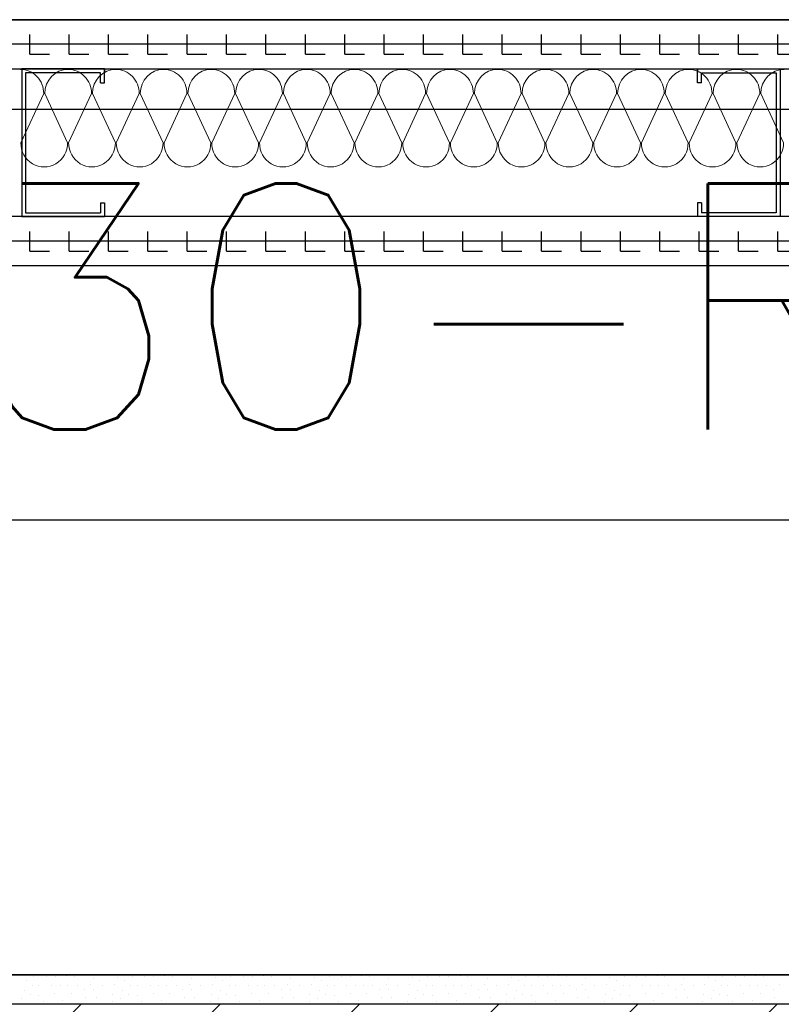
# Model space of a CAD drawing. Header units: millimetres. Extents: x -4577 to 1032787, y -66234 to 201209.
# Tile 163 of 256: x 4501 to 4888, y -9384 to -8884. Entities that reach past the tile are written whole.
import ezdxf

# ---------------------------------------------------------------- set-up
doc = ezdxf.new("R2010")
doc.units = ezdxf.units.MM
doc.linetypes.add('510_5_2OG_ELT_1004$0$11-07-22_DS_2OG$0$AUSGEZOGEN', pattern=[0])
for name, color, linetype in [('510_5_2OG_ELT_1004$0$11-07-22_DS_2OG$0$Nichttragende_Bauteile', 8, '510_5_2OG_ELT_1004$0$11-07-22_DS_2OG$0$AUSGEZOGEN'), ('510_5_2OG_ELT_1004$0$11-07-22_DS_2OG$0$Schraffur', 8, '510_5_2OG_ELT_1004$0$11-07-22_DS_2OG$0$AUSGEZOGEN'), ('510_5_2OG_ELT_1004$0$11-07-22_DS_2OG$0$STANDARD', 8, '510_5_2OG_ELT_1004$0$11-07-22_DS_2OG$0$AUSGEZOGEN'), ('510_5_2OG_ELT_1004$0$11-07-22_DS_2OG$0$Tragende_Bauteile', 8, '510_5_2OG_ELT_1004$0$11-07-22_DS_2OG$0$AUSGEZOGEN')]:
    doc.layers.add(name, color=color, linetype=linetype)
doc.styles.add('510_5_2OG_ELT_1004$0$Standard', font='simplex.shx')
pattern_1 = [(0, (1905.797, -66881.692), (20, 20), [10, -10]), (90, (1905.797, -66881.692), (20, 20), [10, -10])]

# ---------------------------------------------------------------- blocks, each defined once
blk = doc.blocks.new('510_5_2OG_ELT_1004$0$11-07-22_DS_2OG$0$MUSTER_0')
at = {"layer": '510_5_2OG_ELT_1004$0$11-07-22_DS_2OG$0$Nichttragende_Bauteile', "color": 7, "linetype": '510_5_2OG_ELT_1004$0$11-07-22_DS_2OG$0$AUSGEZOGEN', "lineweight": 18}
for p, q in [((2.61205, 57.52155), (2.61205, 57.52155)), ((2.61835, 57.52185), (2.61835, 57.52185)), ((2.62295, 57.5217), (2.62295, 57.5217)), ((2.6287, 57.52205), (2.6287, 57.52205)), ((2.6326, 57.52175), (2.6326, 57.52175)), ((2.6423, 57.52065), (2.6423, 57.52065)), ((2.6546, 57.52145), (2.6546, 57.52145)), ((2.66205, 57.52155), (2.66205, 57.52155)), ((2.66835, 57.52185), (2.66835, 57.52185)), ((2.67295, 57.5217), (2.67295, 57.5217)), ((2.6787, 57.52205), (2.6787, 57.52205)), ((2.6826, 57.52175), (2.6826, 57.52175)), ((2.6923, 57.52065), (2.6923, 57.52065)), ((2.7046, 57.52145), (2.7046, 57.52145)), ((2.71205, 57.52155), (2.71205, 57.52155)), ((2.71835, 57.52185), (2.71835, 57.52185)), ((2.72295, 57.5217), (2.72295, 57.5217)), ((2.7287, 57.52205), (2.7287, 57.52205)), ((2.7326, 57.52175), (2.7326, 57.52175)), ((2.7423, 57.52065), (2.7423, 57.52065)), ((2.7546, 57.52145), (2.7546, 57.52145)), ((2.76205, 57.52155), (2.76205, 57.52155)), ((2.76835, 57.52185), (2.76835, 57.52185)), ((2.77295, 57.5217), (2.77295, 57.5217)), ((2.7787, 57.52205), (2.7787, 57.52205)), ((2.7826, 57.52175), (2.7826, 57.52175)), ((2.7923, 57.52065), (2.7923, 57.52065)), ((2.8046, 57.52145), (2.8046, 57.52145)), ((2.81205, 57.52155), (2.81205, 57.52155)), ((2.81835, 57.52185), (2.81835, 57.52185)), ((2.82295, 57.5217), (2.82295, 57.5217)), ((2.8287, 57.52205), (2.8287, 57.52205)), ((2.8326, 57.52175), (2.8326, 57.52175)), ((2.8423, 57.52065), (2.8423, 57.52065)), ((2.8546, 57.52145), (2.8546, 57.52145)), ((2.86205, 57.52155), (2.86205, 57.52155)), ((2.86835, 57.52185), (2.86835, 57.52185)), ((2.87295, 57.5217), (2.87295, 57.5217)), ((2.8787, 57.52205), (2.8787, 57.52205)), ((2.8826, 57.52175), (2.8826, 57.52175)), ((2.8923, 57.52065), (2.8923, 57.52065)), ((2.9046, 57.52145), (2.9046, 57.52145)), ((2.91205, 57.52155), (2.91205, 57.52155)), ((2.91835, 57.52185), (2.91835, 57.52185)), ((2.92295, 57.5217), (2.92295, 57.5217)), ((2.9287, 57.52205), (2.9287, 57.52205)), ((2.9326, 57.52175), (2.9326, 57.52175)), ((2.9423, 57.52065), (2.9423, 57.52065)), ((2.9546, 57.52145), (2.9546, 57.52145)), ((2.96205, 57.52155), (2.96205, 57.52155)), ((2.96835, 57.52185), (2.96835, 57.52185)), ((2.97295, 57.5217), (2.97295, 57.5217)), ((2.9787, 57.52205), (2.9787, 57.52205)), ((2.9826, 57.52175), (2.9826, 57.52175)), ((2.60815, 57.5195), (2.60815, 57.5195)), ((2.6114, 57.517), (2.6114, 57.517)), ((2.61465, 57.5172), (2.61465, 57.5172)), ((2.62115, 57.5172), (2.62115, 57.5172)), ((2.6255, 57.5172), (2.6255, 57.5172)), ((2.6294, 57.51715), (2.6294, 57.51715)), ((2.63435, 57.51715), (2.63435, 57.51715)), ((2.63785, 57.51535), (2.63785, 57.51535)), ((2.641, 57.5178), (2.641, 57.5178)), ((2.647, 57.51725), (2.647, 57.51725)), ((2.65295, 57.5175), (2.65295, 57.5175)), ((2.65815, 57.5195), (2.65815, 57.5195)), ((2.6614, 57.517), (2.6614, 57.517)), ((2.66465, 57.5172), (2.66465, 57.5172)), ((2.67115, 57.5172), (2.67115, 57.5172)), ((2.6755, 57.5172), (2.6755, 57.5172)), ((2.6794, 57.51715), (2.6794, 57.51715)), ((2.68435, 57.51715), (2.68435, 57.51715)), ((2.68785, 57.51535), (2.68785, 57.51535)), ((2.691, 57.5178), (2.691, 57.5178)), ((2.697, 57.51725), (2.697, 57.51725)), ((2.70295, 57.5175), (2.70295, 57.5175)), ((2.70815, 57.5195), (2.70815, 57.5195)), ((2.7114, 57.517), (2.7114, 57.517)), ((2.71465, 57.5172), (2.71465, 57.5172)), ((2.72115, 57.5172), (2.72115, 57.5172)), ((2.7255, 57.5172), (2.7255, 57.5172)), ((2.7294, 57.51715), (2.7294, 57.51715)), ((2.73435, 57.51715), (2.73435, 57.51715)), ((2.73785, 57.51535), (2.73785, 57.51535)), ((2.741, 57.5178), (2.741, 57.5178)), ((2.747, 57.51725), (2.747, 57.51725)), ((2.75295, 57.5175), (2.75295, 57.5175)), ((2.75815, 57.5195), (2.75815, 57.5195)), ((2.7614, 57.517), (2.7614, 57.517)), ((2.76465, 57.5172), (2.76465, 57.5172)), ((2.77115, 57.5172), (2.77115, 57.5172)), ((2.7755, 57.5172), (2.7755, 57.5172)), ((2.7794, 57.51715), (2.7794, 57.51715)), ((2.78435, 57.51715), (2.78435, 57.51715)), ((2.78785, 57.51535), (2.78785, 57.51535)), ((2.791, 57.5178), (2.791, 57.5178)), ((2.797, 57.51725), (2.797, 57.51725)), ((2.80295, 57.5175), (2.80295, 57.5175)), ((2.80815, 57.5195), (2.80815, 57.5195)), ((2.8114, 57.517), (2.8114, 57.517)), ((2.81465, 57.5172), (2.81465, 57.5172)), ((2.82115, 57.5172), (2.82115, 57.5172)), ((2.8255, 57.5172), (2.8255, 57.5172)), ((2.8294, 57.51715), (2.8294, 57.51715)), ((2.83435, 57.51715), (2.83435, 57.51715)), ((2.83785, 57.51535), (2.83785, 57.51535)), ((2.841, 57.5178), (2.841, 57.5178)), ((2.847, 57.51725), (2.847, 57.51725)), ((2.85295, 57.5175), (2.85295, 57.5175)), ((2.85815, 57.5195), (2.85815, 57.5195)), ((2.8614, 57.517), (2.8614, 57.517)), ((2.86465, 57.5172), (2.86465, 57.5172)), ((2.87115, 57.5172), (2.87115, 57.5172)), ((2.8755, 57.5172), (2.8755, 57.5172)), ((2.8794, 57.51715), (2.8794, 57.51715)), ((2.88435, 57.51715), (2.88435, 57.51715)), ((2.88785, 57.51535), (2.88785, 57.51535)), ((2.891, 57.5178), (2.891, 57.5178)), ((2.897, 57.51725), (2.897, 57.51725)), ((2.90295, 57.5175), (2.90295, 57.5175)), ((2.90815, 57.5195), (2.90815, 57.5195)), ((2.9114, 57.517), (2.9114, 57.517)), ((2.91465, 57.5172), (2.91465, 57.5172)), ((2.92115, 57.5172), (2.92115, 57.5172)), ((2.9255, 57.5172), (2.9255, 57.5172)), ((2.9294, 57.51715), (2.9294, 57.51715)), ((2.93435, 57.51715), (2.93435, 57.51715)), ((2.93785, 57.51535), (2.93785, 57.51535)), ((2.941, 57.5178), (2.941, 57.5178)), ((2.947, 57.51725), (2.947, 57.51725)), ((2.95295, 57.5175), (2.95295, 57.5175)), ((2.95815, 57.5195), (2.95815, 57.5195)), ((2.9614, 57.517), (2.9614, 57.517)), ((2.96465, 57.5172), (2.96465, 57.5172)), ((2.97115, 57.5172), (2.97115, 57.5172)), ((2.9755, 57.5172), (2.9755, 57.5172)), ((2.9794, 57.51715), (2.9794, 57.51715)), ((2.98435, 57.51715), (2.98435, 57.51715)), ((2.98785, 57.51535), (2.98785, 57.51535)), ((2.991, 57.5178), (2.991, 57.5178)), ((2.60605, 57.5104), (2.60605, 57.5104)), ((2.60715, 57.5148), (2.60715, 57.5148)), ((2.6102, 57.5127), (2.6102, 57.5127)), ((2.61465, 57.51225), (2.61465, 57.51225)), ((2.62275, 57.513), (2.62275, 57.513)), ((2.63115, 57.51295), (2.63115, 57.51295)), ((2.63845, 57.51095), (2.63845, 57.51095)), ((2.64235, 57.5149), (2.64235, 57.5149)), ((2.64395, 57.5113), (2.64395, 57.5113)), ((2.6522, 57.5124), (2.6522, 57.5124)), ((2.65605, 57.5104), (2.65605, 57.5104)), ((2.65715, 57.5148), (2.65715, 57.5148)), ((2.6602, 57.5127), (2.6602, 57.5127)), ((2.66465, 57.51225), (2.66465, 57.51225)), ((2.67275, 57.513), (2.67275, 57.513)), ((2.68115, 57.51295), (2.68115, 57.51295)), ((2.68845, 57.51095), (2.68845, 57.51095)), ((2.69235, 57.5149), (2.69235, 57.5149)), ((2.69395, 57.5113), (2.69395, 57.5113)), ((2.7022, 57.5124), (2.7022, 57.5124)), ((2.70605, 57.5104), (2.70605, 57.5104)), ((2.70715, 57.5148), (2.70715, 57.5148)), ((2.7102, 57.5127), (2.7102, 57.5127)), ((2.71465, 57.51225), (2.71465, 57.51225)), ((2.72275, 57.513), (2.72275, 57.513)), ((2.73115, 57.51295), (2.73115, 57.51295)), ((2.73845, 57.51095), (2.73845, 57.51095)), ((2.74235, 57.5149), (2.74235, 57.5149)), ((2.74395, 57.5113), (2.74395, 57.5113)), ((2.7522, 57.5124), (2.7522, 57.5124)), ((2.75605, 57.5104), (2.75605, 57.5104)), ((2.75715, 57.5148), (2.75715, 57.5148)), ((2.7602, 57.5127), (2.7602, 57.5127)), ((2.76465, 57.51225), (2.76465, 57.51225)), ((2.77275, 57.513), (2.77275, 57.513)), ((2.78115, 57.51295), (2.78115, 57.51295)), ((2.78845, 57.51095), (2.78845, 57.51095)), ((2.79235, 57.5149), (2.79235, 57.5149)), ((2.79395, 57.5113), (2.79395, 57.5113)), ((2.8022, 57.5124), (2.8022, 57.5124)), ((2.80605, 57.5104), (2.80605, 57.5104)), ((2.80715, 57.5148), (2.80715, 57.5148)), ((2.8102, 57.5127), (2.8102, 57.5127)), ((2.81465, 57.51225), (2.81465, 57.51225)), ((2.82275, 57.513), (2.82275, 57.513)), ((2.83115, 57.51295), (2.83115, 57.51295)), ((2.83845, 57.51095), (2.83845, 57.51095)), ((2.84235, 57.5149), (2.84235, 57.5149)), ((2.84395, 57.5113), (2.84395, 57.5113)), ((2.8522, 57.5124), (2.8522, 57.5124)), ((2.85605, 57.5104), (2.85605, 57.5104)), ((2.85715, 57.5148), (2.85715, 57.5148)), ((2.8602, 57.5127), (2.8602, 57.5127)), ((2.86465, 57.51225), (2.86465, 57.51225)), ((2.87275, 57.513), (2.87275, 57.513)), ((2.88115, 57.51295), (2.88115, 57.51295)), ((2.88845, 57.51095), (2.88845, 57.51095)), ((2.89235, 57.5149), (2.89235, 57.5149)), ((2.89395, 57.5113), (2.89395, 57.5113)), ((2.9022, 57.5124), (2.9022, 57.5124)), ((2.90605, 57.5104), (2.90605, 57.5104)), ((2.90715, 57.5148), (2.90715, 57.5148)), ((2.9102, 57.5127), (2.9102, 57.5127)), ((2.91465, 57.51225), (2.91465, 57.51225)), ((2.92275, 57.513), (2.92275, 57.513)), ((2.93115, 57.51295), (2.93115, 57.51295)), ((2.93845, 57.51095), (2.93845, 57.51095)), ((2.94235, 57.5149), (2.94235, 57.5149)), ((2.94395, 57.5113), (2.94395, 57.5113)), ((2.9522, 57.5124), (2.9522, 57.5124)), ((2.95605, 57.5104), (2.95605, 57.5104)), ((2.95715, 57.5148), (2.95715, 57.5148)), ((2.9602, 57.5127), (2.9602, 57.5127)), ((2.96465, 57.51225), (2.96465, 57.51225)), ((2.97275, 57.513), (2.97275, 57.513)), ((2.98115, 57.51295), (2.98115, 57.51295)), ((2.98845, 57.51095), (2.98845, 57.51095)), ((2.6116, 57.50795), (2.6116, 57.50795)), ((2.6168, 57.50895), (2.6168, 57.50895)), ((2.62685, 57.5094), (2.62685, 57.5094)), ((2.65195, 57.5089), (2.65195, 57.5089)), ((2.6616, 57.50795), (2.6616, 57.50795)), ((2.6668, 57.50895), (2.6668, 57.50895)), ((2.67685, 57.5094), (2.67685, 57.5094)), ((2.70195, 57.5089), (2.70195, 57.5089)), ((2.7116, 57.50795), (2.7116, 57.50795)), ((2.7168, 57.50895), (2.7168, 57.50895)), ((2.72685, 57.5094), (2.72685, 57.5094)), ((2.75195, 57.5089), (2.75195, 57.5089)), ((2.7616, 57.50795), (2.7616, 57.50795)), ((2.7668, 57.50895), (2.7668, 57.50895)), ((2.77685, 57.5094), (2.77685, 57.5094)), ((2.80195, 57.5089), (2.80195, 57.5089)), ((2.8116, 57.50795), (2.8116, 57.50795)), ((2.8168, 57.50895), (2.8168, 57.50895)), ((2.82685, 57.5094), (2.82685, 57.5094)), ((2.85195, 57.5089), (2.85195, 57.5089)), ((2.8616, 57.50795), (2.8616, 57.50795)), ((2.8668, 57.50895), (2.8668, 57.50895)), ((2.87685, 57.5094), (2.87685, 57.5094)), ((2.90195, 57.5089), (2.90195, 57.5089)), ((2.9116, 57.50795), (2.9116, 57.50795)), ((2.9168, 57.50895), (2.9168, 57.50895)), ((2.92685, 57.5094), (2.92685, 57.5094)), ((2.95195, 57.5089), (2.95195, 57.5089)), ((2.9616, 57.50795), (2.9616, 57.50795)), ((2.9668, 57.50895), (2.9668, 57.50895)), ((2.97685, 57.5094), (2.97685, 57.5094))]:
    blk.add_line(p, q, dxfattribs=at)
blk = doc.blocks.new('510_5_2OG_ELT_1004$0$11-07-22_DS_2OG$0$MUSTERELEMENT_139')
at = {"layer": '510_5_2OG_ELT_1004$0$11-07-22_DS_2OG$0$STANDARD', "color": 7, "linetype": '510_5_2OG_ELT_1004$0$11-07-22_DS_2OG$0$AUSGEZOGEN', "lineweight": 13}
for p, q in [((2.61716, 57.97013), (2.60552, 57.94512)), ((2.62928, 57.94512), (2.61764, 57.97013)), ((2.6414, 57.97013), (2.62976, 57.94512)), ((2.65352, 57.94512), (2.64188, 57.97013)), ((2.66564, 57.97013), (2.654, 57.94512)), ((2.67776, 57.94512), (2.66613, 57.97013)), ((2.68988, 57.97013), (2.67825, 57.94512)), ((2.70201, 57.94512), (2.69037, 57.97013)), ((2.71413, 57.97013), (2.70249, 57.94512)), ((2.72625, 57.94512), (2.71461, 57.97013)), ((2.73837, 57.97013), (2.72673, 57.94512)), ((2.75049, 57.94512), (2.73885, 57.97013)), ((2.76261, 57.97013), (2.75098, 57.94512)), ((2.77473, 57.94512), (2.7631, 57.97013)), ((2.78686, 57.97013), (2.77522, 57.94512)), ((2.79898, 57.94512), (2.78734, 57.97013)), ((2.8111, 57.97013), (2.79946, 57.94512)), ((2.82322, 57.94512), (2.81158, 57.97013)), ((2.83534, 57.97013), (2.8237, 57.94512)), ((2.84746, 57.94512), (2.83583, 57.97013)), ((2.85958, 57.97013), (2.84795, 57.94512)), ((2.87171, 57.94512), (2.86007, 57.97013)), ((2.88383, 57.97013), (2.87219, 57.94512)), ((2.89595, 57.94512), (2.88431, 57.97013)), ((2.90807, 57.97013), (2.89643, 57.94512)), ((2.92019, 57.94512), (2.90856, 57.97013)), ((2.93231, 57.97013), (2.92068, 57.94512)), ((2.94443, 57.94512), (2.9328, 57.97013)), ((2.95656, 57.97013), (2.94492, 57.94512)), ((2.96868, 57.94512), (2.95704, 57.97013)), ((2.9808, 57.97013), (2.96916, 57.94512)), ((2.99292, 57.94512), (2.98128, 57.97013))]:
    blk.add_line(p, q, dxfattribs=at)
for centre, start_param, end_param in [((2.60528, 57.97013), 1.570796, 3.141593), ((2.62952, 57.97013), 3.141593, 4.712389), ((2.62952, 57.97013), 1.570796, 3.141593), ((2.65376, 57.97013), 3.141593, 4.712389), ((2.65376, 57.97013), 1.570796, 3.141593), ((2.67801, 57.97013), 3.141593, 4.712389), ((2.67801, 57.97013), 1.570796, 3.141593), ((2.70225, 57.97013), 3.141593, 4.712389), ((2.70225, 57.97013), 1.570796, 3.141593), ((2.72649, 57.97013), 3.141593, 4.712389), ((2.72649, 57.97013), 1.570796, 3.141593), ((2.75073, 57.97013), 3.141593, 4.712389), ((2.75073, 57.97013), 1.570796, 3.141593), ((2.77498, 57.97013), 3.141593, 4.712389), ((2.77498, 57.97013), 1.570796, 3.141593), ((2.79922, 57.97013), 3.141593, 4.712389), ((2.79922, 57.97013), 1.570796, 3.141593), ((2.82346, 57.97013), 3.141593, 4.712389), ((2.82346, 57.97013), 1.570796, 3.141593), ((2.84771, 57.97013), 3.141593, 4.712389), ((2.84771, 57.97013), 1.570796, 3.141593), ((2.87195, 57.97013), 3.141593, 4.712389), ((2.87195, 57.97013), 1.570796, 3.141593), ((2.89619, 57.97013), 3.141593, 4.712389), ((2.89619, 57.97013), 1.570796, 3.141593), ((2.92043, 57.97013), 3.141593, 4.712389), ((2.92043, 57.97013), 1.570796, 3.141593), ((2.94468, 57.97013), 3.141593, 4.712389), ((2.94468, 57.97013), 1.570796, 3.141593), ((2.96892, 57.97013), 3.141593, 4.712389), ((2.96892, 57.97013), 1.570796, 3.141593), ((2.99316, 57.97013), 3.141593, 4.712389), ((2.6174, 57.94512), 4.712389, 7.853982), ((2.64164, 57.94512), 4.712389, 7.853982), ((2.66588, 57.94512), 4.712389, 7.853982), ((2.69013, 57.94512), 4.712389, 7.853982), ((2.71437, 57.94512), 4.712389, 7.853982), ((2.73861, 57.94512), 4.712389, 7.853982), ((2.76286, 57.94512), 4.712389, 7.853982), ((2.7871, 57.94512), 4.712389, 7.853982), ((2.81134, 57.94512), 4.712389, 7.853982), ((2.83558, 57.94512), 4.712389, 7.853982), ((2.85983, 57.94512), 4.712389, 7.853982), ((2.88407, 57.94512), 4.712389, 7.853982), ((2.90831, 57.94512), 4.712389, 7.853982), ((2.93256, 57.94512), 4.712389, 7.853982), ((2.9568, 57.94512), 4.712389, 7.853982), ((2.98104, 57.94512), 4.712389, 7.853982)]:
    blk.add_ellipse(centre, major_axis=(0, -0.01225), ratio=0.969522, start_param=start_param, end_param=end_param, dxfattribs=at)
blk = doc.blocks.new('510_5_2OG_ELT_1004')
at = {"layer": '510_5_2OG_ELT_1004$0$11-07-22_DS_2OG$0$Schraffur', "linetype": 'Continuous'}
h = blk.add_hatch(dxfattribs=at)
h.set_pattern_fill('MUSTER_NA', color=256, scale=10, style=0, pattern_type=2)
h.set_pattern_definition(pattern_1)
h.paths.add_polyline_path([(4946.83, -8884.06), (4422.77, -8884.06), (4422.77, -8896.56), (4946.83, -8896.56)], flags=0)
h = blk.add_hatch(dxfattribs=at)
h.set_pattern_fill('MUSTER_NA', color=256, scale=10, style=0, pattern_type=2)
h.set_pattern_definition(pattern_1)
h.paths.add_polyline_path([(4953.83, -8896.56), (4386.42, -8896.56), (4386.42, -8909.06), (4953.83, -8909.06)], flags=0)
h = blk.add_hatch(dxfattribs=at)
h.set_pattern_fill('MUSTER_NA', color=256, scale=10, style=0, pattern_type=2)
h.set_pattern_definition(pattern_1)
h.paths.add_polyline_path([(4372.42, -8984.06), (4372.42, -8996.56), (4953.83, -8996.56), (4953.83, -8984.06)], flags=0)
h = blk.add_hatch(dxfattribs=at)
h.set_pattern_fill('MUSTER_NA', color=256, scale=10, style=0, pattern_type=2)
h.set_pattern_definition(pattern_1)
h.paths.add_polyline_path([(4947.36, -8996.56), (4422.46, -8996.56), (4422.46, -9009.06), (4947.36, -9009.06)], flags=0)
at = {"layer": '510_5_2OG_ELT_1004$0$11-07-22_DS_2OG$0$Tragende_Bauteile', "linetype": 'Continuous'}
h = blk.add_hatch(dxfattribs=at)
h.set_pattern_fill('SCHRAFFUR_16', color=256, scale=1000, style=0, pattern_type=2)
h.set_pattern_definition([(45, (1895.8, -66891.69), (-70.71068, 70.71068), []), (45, (1860.44, -66856.34), (-70.71068, 70.71068), [60, -35])])
h.paths.add_polyline_path([(121.83, -9684.06), (4971.83, -9684.06), (4971.83, -9384.06), (121.83, -9384.06)], flags=0)
at = {"layer": '510_5_2OG_ELT_1004$0$11-07-22_DS_2OG$0$Nichttragende_Bauteile', "linetype": '510_5_2OG_ELT_1004$0$11-07-22_DS_2OG$0$AUSGEZOGEN'}
for p, q in [((4449.03, -8884.06), (4951.83, -8884.06)), ((3386.83, -9369.04), (4951.89, -9369.02)), ((4956.83, -9369.02), (3386.83, -9369.04)), ((3391.78, -9369.05), (4865.04, -9369.02))]:
    blk.add_line(p, q, dxfattribs=at)
at = {"layer": '510_5_2OG_ELT_1004$0$11-07-22_DS_2OG$0$STANDARD', "linetype": '510_5_2OG_ELT_1004$0$11-07-22_DS_2OG$0$AUSGEZOGEN'}
for p, q in [((4946.83, -8884.06), (4422.77, -8884.06)), ((4953.83, -8896.56), (4386.42, -8896.56)), ((4386.42, -8909.06), (4953.83, -8909.06)), ((4501.76, -8909.06), (4501.76, -8919.06)), ((4538.76, -8909.06), (4501.76, -8909.06)), ((4543.76, -8909.06), (4538.76, -8909.06)), ((4543.76, -8909.06), (4543.76, -8911.06)), ((4543.76, -8911.06), (4543.76, -8909.06)), ((4543.76, -8911.06), (4543.76, -8909.06)), ((4844.96, -8909.06), (4844.96, -8911.06)), ((4844.96, -8909.06), (4849.96, -8909.06)), ((4844.96, -8911.06), (4844.96, -8909.06)), ((4844.96, -8911.06), (4844.96, -8909.06)), ((4849.96, -8909.06), (4886.96, -8909.06)), ((4886.96, -8909.06), (4886.96, -8919.06)), ((4503.76, -8911.06), (4503.76, -8919.06)), ((4538.76, -8911.06), (4503.76, -8911.06)), ((4541.76, -8911.06), (4538.76, -8911.06)), ((4541.76, -8916.06), (4541.76, -8911.06)), ((4543.76, -8916.06), (4543.76, -8911.06)), ((4844.96, -8916.06), (4844.96, -8911.06)), ((4846.96, -8916.06), (4846.96, -8911.06)), ((4846.96, -8911.06), (4849.96, -8911.06)), ((4849.96, -8911.06), (4884.96, -8911.06)), ((4884.96, -8911.06), (4884.96, -8919.06)), ((4501.76, -8919.06), (4501.76, -8974.06)), ((4503.76, -8919.06), (4503.76, -8974.06)), ((4541.76, -8916.06), (4543.76, -8916.06)), ((4846.96, -8916.06), (4844.96, -8916.06)), ((4884.96, -8919.06), (4884.96, -8974.06)), ((4886.96, -8919.06), (4886.96, -8974.06)), ((5012.04, -8929.72), (4368.73, -8929.72)), ((4501.76, -8974.06), (4501.76, -8984.06)), ((4503.76, -8974.06), (4503.76, -8982.06)), ((4884.96, -8974.06), (4884.96, -8982.06)), ((4886.96, -8974.06), (4886.96, -8984.06)), ((4541.76, -8977.06), (4543.76, -8977.06)), ((4541.76, -8977.06), (4541.76, -8982.06)), ((4543.76, -8977.06), (4543.76, -8982.06)), ((4846.96, -8977.06), (4844.96, -8977.06)), ((4844.96, -8977.06), (4844.96, -8982.06)), ((4846.96, -8977.06), (4846.96, -8982.06)), ((4953.83, -8984.06), (4372.42, -8984.06)), ((4501.76, -8984.06), (4543.76, -8984.06)), ((4503.76, -8982.06), (4541.76, -8982.06)), ((4543.76, -8982.06), (4543.76, -8984.06)), ((4543.76, -8982.06), (4543.76, -8984.06)), ((4844.96, -8982.06), (4844.96, -8984.06)), ((4844.96, -8982.06), (4844.96, -8984.06)), ((4886.96, -8984.06), (4844.96, -8984.06)), ((4884.96, -8982.06), (4846.96, -8982.06)), ((4953.83, -8996.56), (4420.45, -8996.56)), ((4947.36, -9009.06), (4422.46, -9009.06)), ((4368.73, -9138.05), (5012.04, -9138.05))]:
    blk.add_line(p, q, dxfattribs=at)
at = {"layer": '510_5_2OG_ELT_1004$0$11-07-22_DS_2OG$0$Tragende_Bauteile', "linetype": '510_5_2OG_ELT_1004$0$11-07-22_DS_2OG$0$AUSGEZOGEN'}
blk.add_line((4971.83, -9384.06), (3371.83, -9384.06), dxfattribs=at)
at = {"layer": '510_5_2OG_ELT_1004$0$11-07-22_DS_2OG$0$Nichttragende_Bauteile', "linetype": '510_5_2OG_ELT_1004$0$11-07-22_DS_2OG$0$AUSGEZOGEN', "xscale": 1000, "yscale": 1000, "zscale": 1000}
blk.add_blockref('510_5_2OG_ELT_1004$0$11-07-22_DS_2OG$0$MUSTER_0', (1895.8, -66891.69), dxfattribs=at)
at = {"layer": '510_5_2OG_ELT_1004$0$11-07-22_DS_2OG$0$STANDARD', "linetype": '510_5_2OG_ELT_1004$0$11-07-22_DS_2OG$0$AUSGEZOGEN', "xscale": 1000, "yscale": 1000, "zscale": 1000}
blk.add_blockref('510_5_2OG_ELT_1004$0$11-07-22_DS_2OG$0$MUSTERELEMENT_139', (1895.8, -66891.69), dxfattribs=at)
at = {"layer": '510_5_2OG_ELT_1004$0$11-07-22_DS_2OG$0$STANDARD', "linetype": '510_5_2OG_ELT_1004$0$11-07-22_DS_2OG$0$AUSGEZOGEN', "style": '510_5_2OG_ELT_1004$0$Standard'}
blk.add_text('T30-RS', height=125, dxfattribs=at).set_placement((4389.57, -9092.22))

msp = doc.modelspace()

# ---------------------------------------------------------------- block references
msp.add_blockref('510_5_2OG_ELT_1004', (0, -0.05))

doc.saveas('drawing.dxf')
